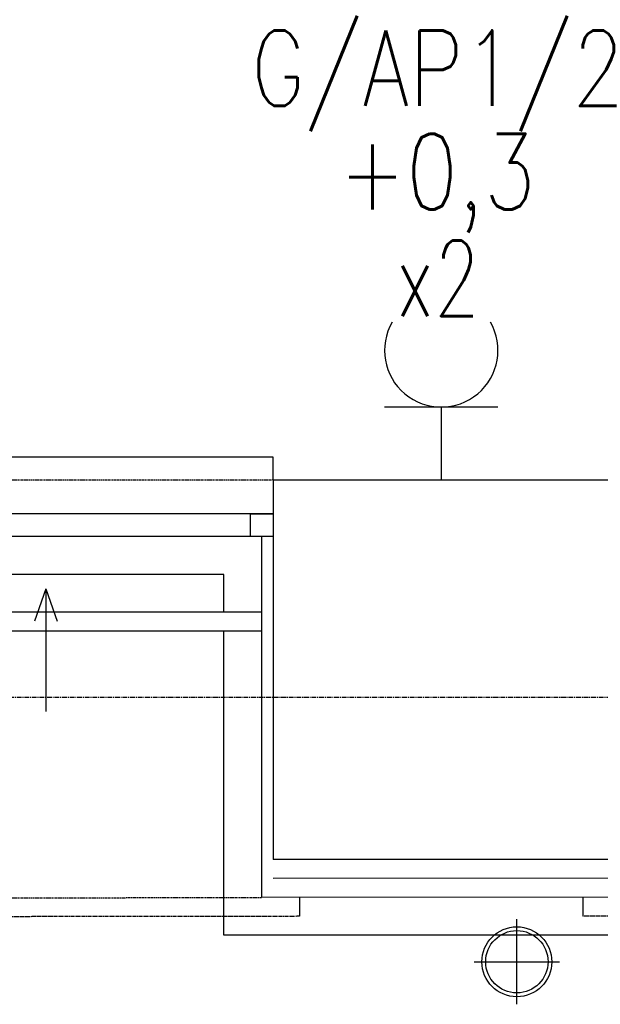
# Model space of a CAD drawing. Header units: inches. Extents: x -145354 to -97635, y 38777 to 78670.
# Tile 109 of 231: x -140496 to -140342, y 50443 to 50703. Entities that reach past the tile are written whole.
import ezdxf
from ezdxf.enums import TextEntityAlignment as Align

# ---------------------------------------------------------------- set-up
doc = ezdxf.new("R2010")
doc.units = ezdxf.units.IN
doc.header["$MEASUREMENT"] = 0
for name, pattern in [('CENTER', [2, 1.25, -0.25, 0.25, -0.25]), ('DASHDOT', [1, 0.5, -0.25, 0, -0.25]), ('DASHED2', [0.375, 0.25, -0.125])]:
    doc.linetypes.add(name, pattern=pattern)
doc.layers.get('0').update_dxf_attribs({"color": 101})
for name, color, linetype in [('cokół_widok', 255, 'Continuous'), ('E35', 6, 'Continuous'), ('E50', 3, 'Continuous'), ('Ele-balustrada', 64, 'Continuous'), ('Ins-went-opis', 141, 'Continuous'), ('Ins-wod', 152, 'Continuous'), ('Okn---okna', 5, 'Continuous'), ('Os-osie glowne', 8, 'CENTER'), ('Sc-cegla pelna', 32, 'Continuous'), ('Sc-izolacja term-obrys', 132, 'Continuous'), ('Sc-izolacja term-styropian', 151, 'STYROPIAN-KA'), ('Sc-nadproza kon', 5, 'DASHED2'), ('W-idok', 9, 'Continuous'), ('Wym-zew', 9, 'Continuous')]:
    doc.layers.add(name, color=color, linetype=linetype)
doc.layers.get('Wym-zew').off()
doc.styles.add('ROMANS', font='romans', dxfattribs={"width": 0.85})
doc.linetypes.add('BATTING', pattern='A,0.0001,-0.1,[134,ltypeshp.shx,S=0.1,R=0,X=-0.1,Y=0],-0.2,[134,ltypeshp.shx,S=0.1,R=180,X=0.1,Y=0],-0.1', length=0.4001)
doc.linetypes.add('STYROPIAN-KA', pattern='A,0.0001,-0.1,[135,ltypeshp.shx,S=0.1,R=0,X=-0.1,Y=0],0,[135,ltypeshp.shx,S=0.1,R=180,X=0.1,Y=0],-0.1', length=0.2001)

# ---------------------------------------------------------------- blocks, each defined once
blk = doc.blocks.new('g2')
at = {"layer": 'E35'}
blk.add_line((15, 19.27), (-15, 19.27), dxfattribs=at)
blk.add_arc((0, 34.27), 15, 150, 30, dxfattribs=at)
at = {"layer": 'E50'}
blk.add_line((0, 19.27), (0, 0), dxfattribs=at)
blk = doc.blocks.new('rura_spustowa')
at = {"layer": 'Ins-wod', "linetype": 'Continuous'}
for p, q in [((0, -11.25), (0, 11.25)), ((-11.25, 0), (11.25, 0))]:
    blk.add_line(p, q, dxfattribs=at)
at = {"layer": 'Ins-wod', "linetype": 'Continuous', "ltscale": 25}
for radius in [9.25, 8.25]:
    blk.add_circle((0, 0), radius, dxfattribs=at)
blk = doc.blocks.new('0630_STRZAŁKA')
at = {"ltscale": 0.5}
for points in [[(0, 0), (-3.03, -8.56)], [(0, 0), (0, -32.43)], [(0, 0), (3.03, -8.56)]]:
    blk.add_lwpolyline(points, dxfattribs=at)

msp = doc.modelspace()

# ---------------------------------------------------------------- linework, layer by layer
at = {"layer": 'cokół_widok'}
for points in [[(-140441.65, 50546.72), (-140441.65, 50556.72), (-140744.3, 50556.72), (-140744.3, 50546.72)], [(-140326.65, 50541.72), (-140326.65, 50461.29), (-140441.65, 50461.29), (-140441.65, 50541.72)]]:
    msp.add_lwpolyline(points, dxfattribs=at)
at = {"layer": 'Ele-balustrada'}
for p, q in [((-140431.65, 50546.72), (-140754.3, 50546.72)), ((-140431.65, 50541.72), (-140754.3, 50541.72))]:
    msp.add_line(p, q, dxfattribs=at)
at = {"layer": 'Okn---okna'}
for points in [[(-140428.65, 50572.72), (-140752.64, 50572.72)], [(-140428.65, 50572.72), (-140428.65, 50566.72), (-140434.65, 50566.72), (-140434.65, 50572.72), (-140428.65, 50572.72)], [(-140428.65, 50566.72), (-140752.64, 50566.72)]]:
    msp.add_lwpolyline(points, dxfattribs=at)
at = {"layer": 'Os-osie glowne'}
msp.add_line((-143318.47, 50524.29), (-138010.68, 50524.29), dxfattribs=at)
at = {"layer": 'Sc-cegla pelna'}
for q in [(-140428.65, 50481.28), (-140339.65, 50581.72)]:
    msp.add_line((-140428.65, 50581.72), q, dxfattribs=at)
msp.add_lwpolyline([(-140339.65, 50481.36), (-140428.65, 50481.28)], dxfattribs=at)
at = {"layer": 'Sc-izolacja term-obrys'}
msp.add_lwpolyline([(-140336.65, 50566.72), (-140336.65, 50471.36), (-140431.65, 50471.27), (-140431.65, 50566.72)], dxfattribs=at)
at = {"layer": 'Sc-izolacja term-styropian', "linetype": 'BATTING', "ltscale": 0.25}
msp.add_lwpolyline([(-140339.65, 50476.36), (-140428.65, 50476.28)], dxfattribs=at)
at = {"layer": 'Sc-nadproza kon', "linetype": 'DASHDOT', "ltscale": 0.5}
for p, q in [((-140757.3, 50581.71), (-140428.65, 50581.72)), ((-140754.3, 50470.88), (-140431.65, 50471.27))]:
    msp.add_line(p, q, dxfattribs=at)
at = {"layer": 'W-idok'}
for p, q in [((-140428.65, 50587.72), (-140757.3, 50587.72)), ((-140428.65, 50581.72), (-140428.65, 50587.72))]:
    msp.add_line(p, q, dxfattribs=at)
at = {"layer": 'W-idok', "linetype": 'DASHED2', "ltscale": 40}
for p, q in [((-140421.65, 50471.27), (-140421.65, 50466.29)), ((-140346.65, 50471.36), (-140346.65, 50466.35))]:
    msp.add_line(p, q, dxfattribs=at)
at = {"layer": 'W-idok', "linetype": 'DASHED2'}
for p, q in [((-140421.65, 50466.29), (-140764.3, 50465.86)), ((-140008.24, 50466.68), (-140346.65, 50466.35))]:
    msp.add_line(p, q, dxfattribs=at)

# ---------------------------------------------------------------- block references
at = {"layer": 'E35'}
msp.add_blockref('g2', (-140384.15, 50581.72), dxfattribs=at)
at = {"layer": 'Ins-went-opis', "xscale": -1}
msp.add_blockref('0630_STRZAŁKA', (-140488.79, 50552.93), dxfattribs=at)
at = {"layer": 'Wym-zew'}
msp.add_blockref('rura_spustowa', (-140364.15, 50454.27), dxfattribs=at)

# ---------------------------------------------------------------- texts
at = {"layer": 'E35', "style": 'ROMANS', "width": 0.8}
msp.add_text('G/AP1/2', height=20, dxfattribs=at).set_placement((-140385.12, 50689.21), align=Align.MIDDLE)
at = {"layer": 'E35', "style": 'ROMANS'}
for s, width, p in [('+0,3', 0.8, (-140385.24, 50660.23)), ('x2', 0.7, (-140385.08, 50635.05))]:
    msp.add_text(s, height=20, rotation=360, dxfattribs=dict(at, width=width)).set_placement(p, align=Align.MIDDLE)

doc.saveas('drawing.dxf')
